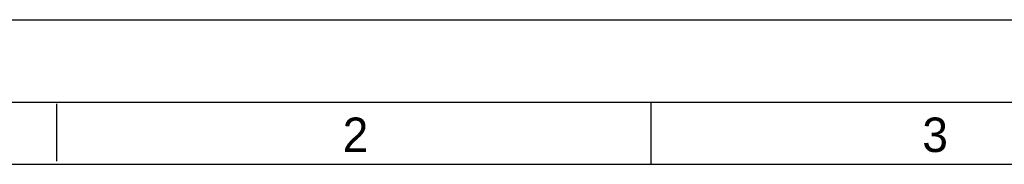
# Model space of a CAD drawing. Header units: millimetres. Extents: x 0 to 420, y -116 to 297.
# Tile 29 of 73: x 65 to 160, y 283 to 297. Entities that reach past the tile are written whole.
import ezdxf

# ---------------------------------------------------------------- set-up
doc = ezdxf.new("R2010")
doc.units = ezdxf.units.MM
doc.header["$LTSCALE"] = 23.1
doc.layers.get('0').update_dxf_attribs({"linetype": 'CONTINUOUS'})
doc.styles.add('TEXTSTYLE_2', font='txt')

msp = doc.modelspace()

# ---------------------------------------------------------------- linework, layer by layer
at = {"color": 7, "linetype": 'Continuous'}
for p, q in [((0, 297), (420, 297)), ((6, 289), (413, 289)), ((68.438, 283.301), (68.438, 288.863)), ((126, 283), (126, 289)), ((6, 283), (413, 283))]:
    msp.add_line(p, q, dxfattribs=at)

# ---------------------------------------------------------------- texts
at = {"color": 2, "linetype": 'Continuous', "char_height": 3.337, "width": 3.33735, "attachment_point": 1, "line_spacing_factor": 0.9, "style": 'TEXTSTYLE_2'}
for s, insert in [('2', (96.127, 287.525)), ('3', (152.29, 287.525))]:
    msp.add_mtext(s, dxfattribs=dict(at, insert=insert))

doc.saveas('drawing.dxf')
